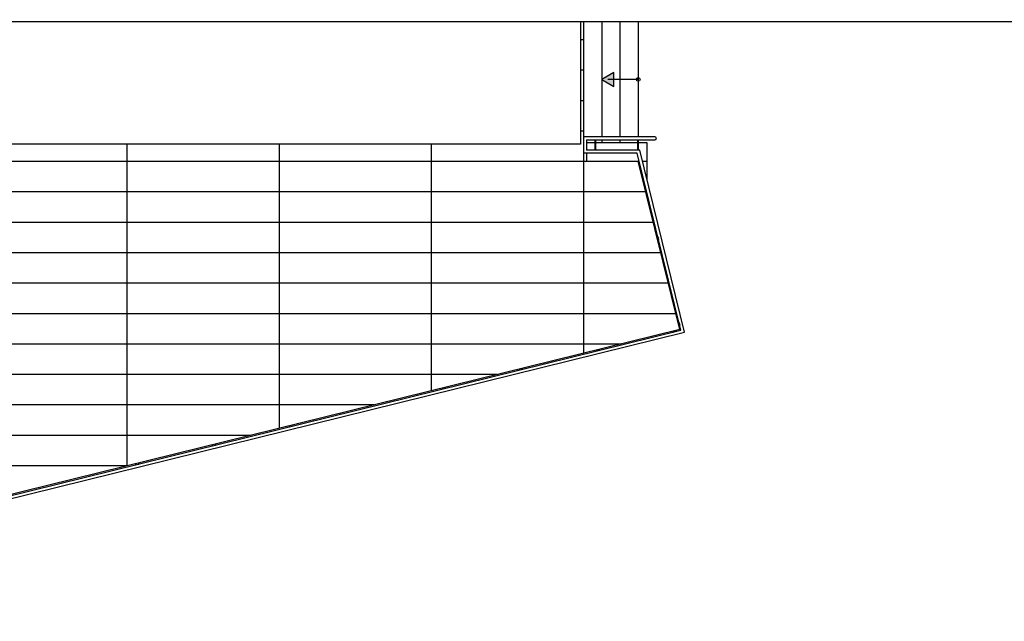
# Model space of a CAD drawing. Header units: millimetres. Extents: x 167273 to 188273, y -125105 to -88145.
# Tile 127 of 210: x 172556 to 174175, y -103090 to -102101. Entities that reach past the tile are written whole.
import ezdxf

# ---------------------------------------------------------------- set-up
doc = ezdxf.new("R2010")
doc.units = ezdxf.units.MM
for name, color, linetype in [('b-działowe', 3, 'Continuous'), ('b-widokowa', 7, 'Continuous'), ('h-hatch', 8, 'Continuous')]:
    doc.layers.add(name, color=color, linetype=linetype)

msp = doc.modelspace()

# ---------------------------------------------------------------- hatches: boundary and pattern name
at = {"layer": 'h-hatch', "ltscale": 0.5}
h = msp.add_hatch(color=256, dxfattribs=at)
h.paths.add_polyline_path([(173513.67, -102199.52), (173513.44, -102199.39), (173533.36, -102187.89), (173533.36, -102199.52)])
h.paths.add_polyline_path([(173533.36, -102199.52), (173533.36, -102210.89), (173513.67, -102199.52)])

# ---------------------------------------------------------------- linework, layer by layer
at = {"layer": 'b-działowe', "ltscale": 0.5}
msp.add_lwpolyline([(173604.21, -102458.12), (173605.78, -102457.73), (173606.97, -102462.58), (173605.41, -102462.97)], dxfattribs=at)
at = {"layer": 'b-widokowa'}
msp.add_lwpolyline([(170962.44, -101126.89), (179273.44, -101126.89), (179273.44, -102104.89), (170962.44, -102104.89)], close=True, dxfattribs=at)
at = {"layer": 'h-hatch', "ltscale": 0.5}
for p, q in [((173478.79, -102133.89), (173483.44, -102133.89)), ((173478.79, -102183.89), (173483.44, -102183.89)), ((173573.44, -102199.39), (173523.4, -102199.39)), ((173478.79, -102233.89), (173483.44, -102233.89)), ((173478.79, -102283.89), (173483.44, -102283.89)), ((173600.94, -102293.89), (173483.44, -102293.89)), ((173483.44, -102293.89), (173483.44, -102320.89)), ((171546.14, -102333.89), (173573.55, -102333.89)), ((173641.75, -102610.23), (173573.55, -102333.89)), ((171558.48, -102383.89), (173585.89, -102383.89)), ((171570.82, -102433.89), (173598.23, -102433.89)), ((171583.16, -102483.89), (173610.57, -102483.89)), ((171595.5, -102533.89), (173622.91, -102533.89)), ((171607.84, -102583.89), (173635.25, -102583.89)), ((173641.75, -102610.23), (171730.74, -103081.87)), ((171620.18, -102633.89), (173543.81, -102633.89)), ((171632.52, -102683.89), (173341.22, -102683.89)), ((171644.86, -102733.89), (173138.63, -102733.89)), ((171657.2, -102783.89), (172936.04, -102783.89)), ((171669.54, -102833.89), (172733.44, -102833.89))]:
    msp.add_line(p, q, dxfattribs=at)
for points in [[(171482.8, -102104.89), (171725.9, -103089.88), (173649.76, -102615.07), (173575.92, -102315.89)], [(171487.95, -102104.89), (171729.56, -103083.83), (173643.71, -102611.41), (173572.01, -102320.89)], [(173483.44, -102104.89), (173483.44, -102293.89)], [(173513.44, -102104.89), (173513.44, -102293.89)], [(173543.44, -102104.89), (173543.44, -102293.89)], [(173573.44, -102104.89), (173573.44, -102293.89)], [(173488.44, -102298.89), (173600.94, -102298.89)], [(173488.44, -102298.89), (173488.44, -102315.89)], [(173502.92, -102315.89), (173502.92, -102298.89)], [(173503.92, -102315.89), (173503.92, -102298.89)], [(173513.44, -102298.89), (173513.44, -102303.89)], [(173543.44, -102298.89), (173543.44, -102303.89)], [(173572.92, -102315.89), (173572.92, -102298.89)], [(173573.92, -102315.89), (173573.92, -102298.89)], [(172733.44, -102833.89), (172733.44, -102305.89)], [(172983.44, -102772.19), (172983.44, -102305.89)], [(173233.44, -102710.49), (173233.44, -102305.89)], [(173502.92, -102303.89), (173488.44, -102303.89)], [(173575.92, -102315.89), (173488.44, -102315.89)], [(173572.92, -102303.89), (173503.92, -102303.89)], [(173580.36, -102333.89), (173588.44, -102333.89), (173588.44, -102303.89), (173573.92, -102303.89)], [(173587.77, -102363.89), (173588.44, -102363.89), (173588.44, -102303.89), (173573.92, -102303.89)], [(173483.44, -102320.89), (173483.44, -102648.79)], [(173572.01, -102320.89), (173483.44, -102320.89)], [(173488.33, -102320.89), (173488.33, -102333.89), (173575.21, -102333.89)], [(173638.95, -102598.89), (173640.52, -102598.51), (173641.72, -102603.36), (173640.15, -102603.75)], [(173630.41, -102613.03), (173630.8, -102614.6), (173635.65, -102613.4), (173635.26, -102611.83)], [(173504.2, -102644.18), (173504.59, -102645.75), (173509.44, -102644.55), (173509.06, -102642.98)], [(173377.99, -102675.33), (173378.38, -102676.9), (173383.23, -102675.7), (173382.84, -102674.13)], [(173251.78, -102706.48), (173252.16, -102708.05), (173257.02, -102706.85), (173256.63, -102705.28)], [(172999.35, -102768.78), (172999.74, -102770.35), (173004.59, -102769.15), (173004.2, -102767.58)], [(172873.14, -102799.93), (172873.52, -102801.5), (172878.38, -102800.3), (172877.99, -102798.73)], [(172746.92, -102831.08), (172747.31, -102832.65), (172752.16, -102831.45), (172751.78, -102829.88)]]:
    msp.add_lwpolyline(points, dxfattribs=at)
at = {"layer": 'h-hatch'}
msp.add_lwpolyline([(173478.79, -102104.89), (173478.79, -102305.89), (172315.19, -102305.89), (172315.19, -102104.89)], dxfattribs=at)
at = {"layer": 'h-hatch', "ltscale": 0.5}
msp.add_lwpolyline([(173533.36, -102210.89), (173533.36, -102187.89), (173513.44, -102199.39)], close=True, dxfattribs=at)
msp.add_circle((173573.44, -102199.48), 3, dxfattribs=at)
msp.add_arc((173600.94, -102296.39), 2.5, 270, 90, dxfattribs=at)

doc.saveas('drawing.dxf')
